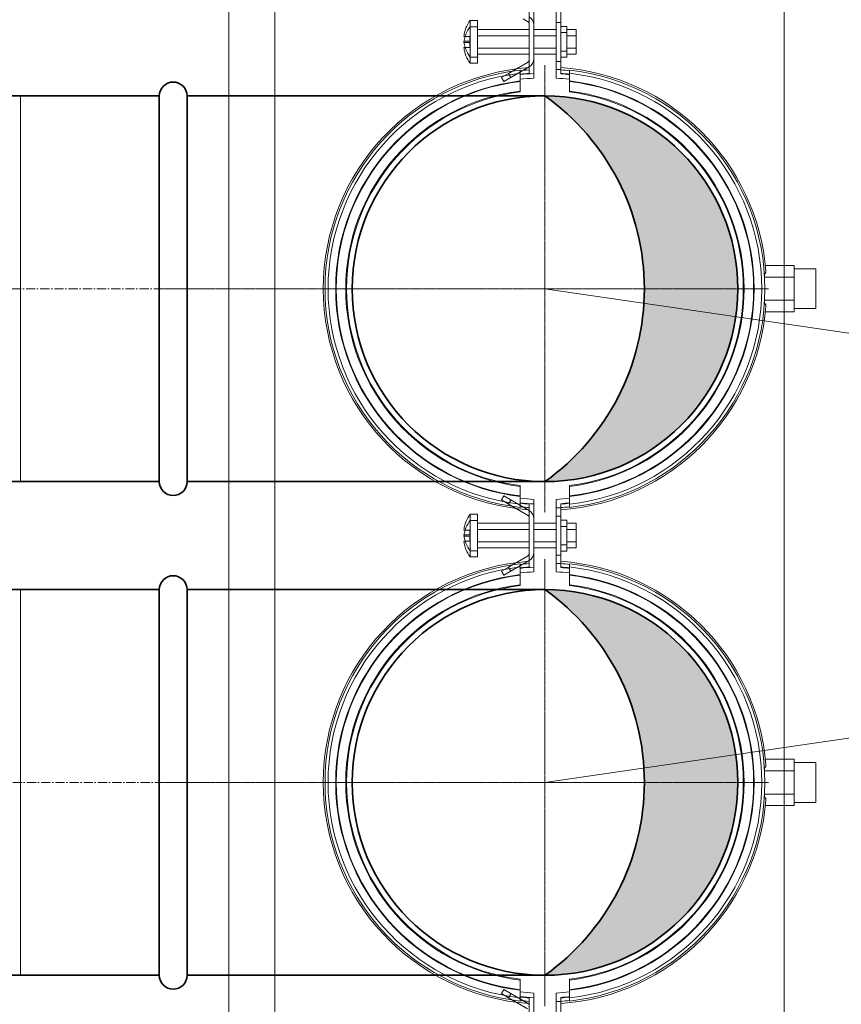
# Model space of a CAD drawing. Header units: millimetres. Extents: x 15940 to 92175, y -24684 to 227664.
# Tile 33 of 132: x 54786 to 55052, y -1973 to -1653. Entities that reach past the tile are written whole.
import ezdxf

# ---------------------------------------------------------------- set-up
doc = ezdxf.new("R2010")
doc.units = ezdxf.units.MM
doc.header["$LTSCALE"] = 0.05
for name, pattern in [('ACAD_ISO02W100', [15, 12, -3]), ('ACAD_ISO10W100', [18, 12, -3, 0, -3]), ('phl_thick', [0])]:
    doc.linetypes.add(name, pattern=pattern)
doc.layers.get('0').update_dxf_attribs({"lineweight": 5})
for name, color, linetype, lineweight in [('VZT_05 ETA (ODVOD) - OBRYS', 6, 'Continuous', 35), ('VZT_06 ETA (ODVOD) - OSA', 6, 'ACAD_ISO10W100', 5), ('VZT_44 INSTALAČNÍ SYSTÉMY', 7, 'Continuous', 5), ('VZT_60_KOTY - DIMENZE', 7, 'Continuous', 5)]:
    doc.layers.add(name, color=color, linetype=linetype, lineweight=lineweight)
doc.layers.add('VZT_07 ETA (ODVOD) - NETISK', color=8, linetype='ACAD_ISO02W100', lineweight=5, plot=False)
doc.styles.add('ISOCP 4.0', font='isocp.shx', dxfattribs={"width": 0.6, "height": 4})
doc.linetypes.add('IZOLACE', pattern='A,0.00254,-2.54,[134,ltypeshp.shx,S=2.54,R=0,X=-2.54,Y=0],-5.08,[134,ltypeshp.shx,S=2.54,R=180,X=2.54,Y=0],-2.54', length=10.16254)

msp = doc.modelspace()

# ---------------------------------------------------------------- hatches: boundary and pattern name
at = {"layer": 'VZT_05 ETA (ODVOD) - OBRYS'}
h = msp.add_hatch(color=256, dxfattribs=at)
h.dxf.hatch_style = 1
h.paths.add_polyline_path([(54955.95, -1678.17, -0.242708), (54988.18, -1740.67), (55018.45, -1740.67, 0.414214)])
h.paths.add_polyline_path([(55018.45, -1740.67), (54988.18, -1740.67, -0.242708), (54955.95, -1803.17, 0.414214)])
h = msp.add_hatch(color=256, dxfattribs=at)
h.dxf.hatch_style = 1
h.paths.add_polyline_path([(54955.95, -1963.17, 0.242708), (54988.18, -1900.67), (55018.45, -1900.67, -0.414214)])
h.paths.add_polyline_path([(55018.45, -1900.67), (54988.18, -1900.67, 0.242708), (54955.95, -1838.17, -0.414214)])

# ---------------------------------------------------------------- linework, layer by layer
for p, q in [((54853.45, -1480.67), (54853.45, -2160.67)), ((55033.45, -2160.67), (55033.45, -1480.67))]:
    msp.add_line(p, q)
at = {"linetype": 'IZOLACE', "ltscale": 1.5}
msp.add_line((54868.45, -1480.67), (54868.45, -2160.67), dxfattribs=at)
at = {"layer": 'VZT_05 ETA (ODVOD) - OBRYS'}
for points in [[(54830.95, -1678.17), (54106.95, -1678.17)], [(54830.95, -1678.17), (54830.95, -1803.17)], [(54839.95, -1678.17), (54839.95, -1803.17)], [(54839.95, -1678.17), (54955.95, -1678.17)], [(54830.95, -1803.17), (54106.95, -1803.17)], [(54839.95, -1803.17), (54955.95, -1803.17)], [(54830.95, -1838.17), (54107.25, -1838.17)], [(54830.95, -1963.17), (54830.95, -1838.17)], [(54839.95, -1963.17), (54839.95, -1838.17)], [(54839.95, -1838.17), (54955.95, -1838.17)], [(54830.95, -1963.17), (54107.25, -1963.17)], [(54839.95, -1963.17), (54955.95, -1963.17)]]:
    msp.add_lwpolyline(points, dxfattribs=at)
for centre in [(54955.95, -1740.67), (54955.95, -1900.67)]:
    msp.add_circle(centre, 62.5, dxfattribs=at)
for centre, radius, start, end in [((54835.45, -1678.17), 4.5, 0, 180), ((54911.48, -1740.67), 76.7, 305.4307, 54.5693), ((54835.45, -1803.17), 4.5, 180, 0), ((54835.45, -1838.17), 4.5, 0, 180), ((54911.48, -1900.67), 76.7, 305.4307, 54.5693), ((54835.45, -1963.17), 4.5, 180, 0)]:
    msp.add_arc(centre, radius, start, end, dxfattribs=at)
at = {"layer": 'VZT_06 ETA (ODVOD) - OSA', "ltscale": 0.3}
for points in [[(54955.95, -1668.17), (54955.95, -1740.67)], [(54955.95, -1740.67), (54830.95, -1740.67)], [(55028.45, -1740.67), (54955.95, -1740.67)], [(54955.95, -1740.67), (54955.95, -1813.17)], [(54955.95, -1900.67), (54955.95, -1828.17)], [(54955.95, -1900.67), (54830.95, -1900.67)], [(55028.45, -1900.67), (54955.95, -1900.67)], [(54955.95, -1973.17), (54955.95, -1900.67)]]:
    msp.add_lwpolyline(points, dxfattribs=at)
at = {"layer": 'VZT_06 ETA (ODVOD) - OSA', "ltscale": 5}
for points in [[(54106.95, -1740.67), (54830.95, -1740.67)], [(54107.25, -1900.67), (54830.95, -1900.67)]]:
    msp.add_lwpolyline(points, dxfattribs=at)
at = {"layer": 'VZT_07 ETA (ODVOD) - NETISK', "ltscale": 0.4}
for points in [[(54830.95, -1678.17), (54785.95, -1678.17), (54785.95, -1803.17), (54830.95, -1803.17)], [(54830.95, -1963.17), (54785.95, -1963.17), (54785.95, -1838.17), (54830.95, -1838.17)]]:
    msp.add_lwpolyline(points, dxfattribs=at)
at = {"layer": 'VZT_44 INSTALAČNÍ SYSTÉMY', "color": 7, "linetype": 'phl_thick'}
for p, q in [((54952.33, -1648.92), (54952.33, -1666.16)), ((54959.56, -1648.92), (54959.56, -1669.67)), ((54950.83, -1650.33), (54950.83, -1666.45)), ((54959.56, -1651.67), (54959.56, -1654.35)), ((54961.06, -1650.33), (54961.06, -1669.67)), ((54961.06, -1651.67), (54961.06, -1654.35)), ((54931.66, -1653.77), (54931.66, -1665.57)), ((54931.66, -1653.77), (54934.06, -1653.77)), ((54931.66, -1655.77), (54931.66, -1667.57)), ((54931.66, -1655.77), (54934.06, -1655.77)), ((54934.06, -1653.77), (54934.06, -1665.57)), ((54934.06, -1655.77), (54934.06, -1667.57)), ((54948.9, -1653.18), (54950.33, -1654.01)), ((54950.83, -1654.88), (54950.83, -1671)), ((54952.33, -1655.16), (54952.33, -1670.91)), ((54959.56, -1654.35), (54959.56, -1672.41)), ((54959.56, -1654.35), (54961.06, -1654.35)), ((54961.06, -1654.35), (54961.06, -1671)), ((54961.06, -1655.67), (54963.06, -1655.67)), ((54963.06, -1655.67), (54963.06, -1663.67)), ((54929.7, -1658.87), (54929.74, -1658.48)), ((54929.7, -1658.87), (54929.74, -1658.48)), ((54929.7, -1658.87), (54931.56, -1658.87)), ((54929.74, -1658.48), (54929.8, -1658.08)), ((54929.74, -1658.48), (54929.8, -1658.08)), ((54929.8, -1658.08), (54929.88, -1657.69)), ((54929.8, -1658.08), (54929.88, -1657.69)), ((54929.88, -1657.69), (54929.98, -1657.3)), ((54929.88, -1657.69), (54929.98, -1657.3)), ((54929.98, -1657.3), (54930.09, -1656.91)), ((54929.98, -1657.3), (54930.09, -1656.91)), ((54929.98, -1659.3), (54930.09, -1658.91)), ((54929.98, -1659.3), (54930.09, -1658.91)), ((54930.09, -1656.91), (54930.21, -1656.53)), ((54930.09, -1656.91), (54930.21, -1656.53)), ((54930.09, -1658.91), (54930.21, -1658.53)), ((54930.09, -1658.91), (54930.21, -1658.53)), ((54930.21, -1656.53), (54930.35, -1656.17)), ((54930.21, -1656.53), (54930.35, -1656.17)), ((54930.21, -1658.53), (54930.35, -1658.17)), ((54930.21, -1658.53), (54930.35, -1658.17)), ((54930.31, -1656.17), (54930.35, -1656.17)), ((54930.31, -1658.17), (54930.35, -1658.17)), ((54931.56, -1658.87), (54931.56, -1660.47)), ((54934.06, -1656.67), (54950.83, -1656.67)), ((54934.06, -1658.67), (54950.83, -1658.67)), ((54952.33, -1656.67), (54959.56, -1656.67)), ((54952.33, -1658.67), (54959.56, -1658.67)), ((54961.06, -1657.67), (54963.06, -1657.67)), ((54963.06, -1656.67), (54966.06, -1656.67)), ((54963.06, -1657.67), (54963.06, -1665.67)), ((54963.06, -1658.67), (54966.06, -1658.67)), ((54966.06, -1656.67), (54966.06, -1662.67)), ((54966.06, -1658.67), (54966.06, -1664.67)), ((54929.7, -1660.47), (54929.74, -1660.86)), ((54929.7, -1660.47), (54929.74, -1660.86)), ((54929.7, -1660.47), (54931.56, -1660.47)), ((54929.7, -1660.87), (54929.74, -1660.48)), ((54929.7, -1660.87), (54929.74, -1660.48)), ((54929.7, -1660.87), (54931.56, -1660.87)), ((54929.7, -1662.47), (54929.74, -1662.86)), ((54929.7, -1662.47), (54929.74, -1662.86)), ((54929.7, -1662.47), (54931.56, -1662.47)), ((54929.74, -1660.48), (54929.8, -1660.08)), ((54929.74, -1660.48), (54929.8, -1660.08)), ((54929.74, -1660.86), (54929.8, -1661.25)), ((54929.74, -1660.86), (54929.8, -1661.25)), ((54929.8, -1660.08), (54929.88, -1659.69)), ((54929.8, -1660.08), (54929.88, -1659.69)), ((54929.8, -1661.25), (54929.88, -1661.64)), ((54929.8, -1661.25), (54929.88, -1661.64)), ((54929.88, -1659.69), (54929.98, -1659.3)), ((54929.88, -1659.69), (54929.98, -1659.3)), ((54929.88, -1661.64), (54929.98, -1662.03)), ((54929.88, -1661.64), (54929.98, -1662.03)), ((54929.98, -1662.03), (54930.09, -1662.42)), ((54929.98, -1662.03), (54930.09, -1662.42)), ((54930.09, -1662.42), (54930.21, -1662.8)), ((54930.09, -1662.42), (54930.21, -1662.8)), ((54931.56, -1660.87), (54931.56, -1662.47)), ((54929.74, -1662.86), (54929.8, -1663.25)), ((54929.74, -1662.86), (54929.8, -1663.25)), ((54929.8, -1663.25), (54929.88, -1663.64)), ((54929.8, -1663.25), (54929.88, -1663.64)), ((54929.88, -1663.64), (54929.98, -1664.03)), ((54929.88, -1663.64), (54929.98, -1664.03)), ((54929.98, -1664.03), (54930.09, -1664.42)), ((54929.98, -1664.03), (54930.09, -1664.42)), ((54930.09, -1664.42), (54930.21, -1664.8)), ((54930.09, -1664.42), (54930.21, -1664.8)), ((54930.21, -1662.8), (54930.35, -1663.17)), ((54930.21, -1662.8), (54930.35, -1663.17)), ((54930.21, -1664.8), (54930.35, -1665.17)), ((54930.21, -1664.8), (54930.35, -1665.17)), ((54930.31, -1663.17), (54930.35, -1663.17)), ((54930.31, -1665.17), (54930.35, -1665.17)), ((54931.66, -1665.57), (54934.06, -1665.57)), ((54934.06, -1662.67), (54950.83, -1662.67)), ((54934.06, -1664.67), (54950.83, -1664.67)), ((54952.33, -1662.67), (54959.56, -1662.67)), ((54952.33, -1664.67), (54959.56, -1664.67)), ((54961.06, -1663.67), (54963.06, -1663.67)), ((54961.06, -1665.67), (54963.06, -1665.67)), ((54963.06, -1662.67), (54966.06, -1662.67)), ((54963.06, -1664.67), (54966.06, -1664.67)), ((54931.66, -1667.57), (54934.06, -1667.57)), ((54942.58, -1673.53), (54950.83, -1668.76)), ((54944.15, -1670.89), (54950.33, -1667.32)), ((54959.56, -1666.99), (54961.06, -1666.99)), ((54941.83, -1672.23), (54944.15, -1670.89)), ((54944.15, -1670.89), (54944.9, -1672.19)), ((54947.95, -1669.83), (54947.95, -1669.84)), ((54947.95, -1669.83), (54947.95, -1669.83)), ((54947.95, -1669.83), (54947.95, -1669.83)), ((54947.95, -1669.84), (54947.95, -1669.85)), ((54947.95, -1669.84), (54947.95, -1669.84)), ((54947.95, -1669.85), (54947.95, -1669.87)), ((54947.95, -1669.87), (54947.95, -1669.88)), ((54947.95, -1669.88), (54947.95, -1669.9)), ((54947.95, -1669.9), (54947.95, -1669.92)), ((54947.95, -1669.92), (54947.95, -1669.94)), ((54947.95, -1669.94), (54947.95, -1669.96)), ((54947.95, -1669.96), (54947.95, -1669.99)), ((54947.95, -1669.99), (54947.95, -1670.01)), ((54947.95, -1670.01), (54947.95, -1670.04)), ((54947.95, -1670.04), (54947.95, -1670.07)), ((54947.95, -1670.07), (54947.95, -1670.11)), ((54947.95, -1670.11), (54947.95, -1670.14)), ((54947.95, -1670.14), (54947.95, -1670.17)), ((54947.95, -1670.17), (54947.95, -1670.21)), ((54947.95, -1670.21), (54947.95, -1670.25)), ((54947.95, -1670.25), (54947.95, -1670.29)), ((54947.95, -1670.29), (54947.95, -1670.33)), ((54947.95, -1670.33), (54947.95, -1670.37)), ((54947.95, -1670.37), (54947.95, -1670.42)), ((54947.95, -1670.42), (54947.95, -1670.46)), ((54947.95, -1670.46), (54947.95, -1670.5)), ((54947.95, -1670.5), (54947.95, -1670.55)), ((54947.95, -1670.55), (54947.95, -1670.59)), ((54947.95, -1670.59), (54947.95, -1670.64)), ((54947.95, -1670.64), (54947.95, -1670.69)), ((54947.95, -1670.69), (54947.95, -1670.74)), ((54947.95, -1670.74), (54947.95, -1670.79)), ((54947.95, -1670.79), (54947.95, -1670.83)), ((54947.95, -1670.83), (54947.95, -1673.32)), ((54952.33, -1670.91), (54952.33, -1672.41)), ((54959.56, -1669.67), (54961.06, -1669.67)), ((54963.95, -1669.83), (54963.95, -1669.83)), ((54963.95, -1669.83), (54963.95, -1669.83)), ((54963.95, -1669.83), (54963.95, -1669.84)), ((54963.95, -1669.84), (54963.95, -1669.84)), ((54963.95, -1669.84), (54963.95, -1669.85)), ((54963.95, -1669.85), (54963.95, -1669.87)), ((54963.95, -1669.87), (54963.95, -1669.88)), ((54963.95, -1669.88), (54963.95, -1669.9)), ((54963.95, -1669.9), (54963.95, -1669.92)), ((54963.95, -1669.92), (54963.95, -1669.94)), ((54963.95, -1669.94), (54963.95, -1669.96)), ((54963.95, -1669.96), (54963.95, -1669.99)), ((54963.95, -1669.99), (54963.95, -1670.01)), ((54963.95, -1670.01), (54963.95, -1670.04)), ((54963.95, -1670.04), (54963.95, -1670.07)), ((54963.95, -1670.07), (54963.95, -1670.11)), ((54963.95, -1670.11), (54963.95, -1670.14)), ((54963.95, -1670.14), (54963.95, -1670.17)), ((54963.95, -1670.17), (54963.95, -1670.21)), ((54963.95, -1670.21), (54963.95, -1670.25)), ((54963.95, -1670.25), (54963.95, -1670.29)), ((54963.95, -1670.29), (54963.95, -1670.33)), ((54963.95, -1670.33), (54963.95, -1670.37)), ((54963.95, -1670.37), (54963.95, -1670.42)), ((54963.95, -1670.42), (54963.95, -1670.46)), ((54963.95, -1670.46), (54963.95, -1670.5)), ((54963.95, -1670.5), (54963.95, -1670.55)), ((54963.95, -1670.55), (54963.95, -1670.59)), ((54963.95, -1670.59), (54963.95, -1670.64)), ((54963.95, -1670.64), (54963.95, -1670.69)), ((54963.95, -1670.69), (54963.95, -1670.74)), ((54963.95, -1670.74), (54963.95, -1670.79)), ((54963.95, -1670.79), (54963.95, -1670.83)), ((54963.95, -1670.83), (54963.95, -1673.32)), ((54941.83, -1672.23), (54942.58, -1673.53)), ((54947.95, -1673.32), (54947.95, -1673.33)), ((54947.95, -1673.33), (54947.95, -1673.35)), ((54947.95, -1673.35), (54947.95, -1673.36)), ((54947.95, -1673.36), (54947.95, -1673.37)), ((54947.95, -1673.37), (54947.95, -1673.38)), ((54947.95, -1673.38), (54947.95, -1673.39)), ((54947.95, -1673.39), (54947.95, -1673.4)), ((54947.95, -1673.4), (54947.95, -1673.41)), ((54947.95, -1673.41), (54947.95, -1673.42)), ((54947.95, -1673.42), (54947.95, -1673.43)), ((54947.95, -1673.43), (54947.95, -1673.44)), ((54947.95, -1673.44), (54947.95, -1673.45)), ((54947.95, -1673.45), (54947.95, -1673.46)), ((54947.95, -1673.46), (54947.95, -1673.47)), ((54947.95, -1673.46), (54947.95, -1673.46)), ((54947.95, -1673.47), (54947.95, -1673.48)), ((54947.95, -1673.48), (54947.95, -1673.49)), ((54947.95, -1673.49), (54947.95, -1673.5)), ((54947.95, -1673.49), (54947.95, -1673.49)), ((54947.95, -1673.5), (54947.95, -1673.95)), ((54947.95, -1673.95), (54947.95, -1674.4)), ((54947.95, -1674.4), (54947.95, -1674.84)), ((54947.95, -1674.84), (54947.95, -1675.29)), ((54963.95, -1673.32), (54963.95, -1673.33)), ((54963.95, -1673.33), (54963.95, -1673.35)), ((54963.95, -1673.35), (54963.95, -1673.36)), ((54963.95, -1673.36), (54963.95, -1673.37)), ((54963.95, -1673.37), (54963.95, -1673.38)), ((54963.95, -1673.38), (54963.95, -1673.39)), ((54963.95, -1673.39), (54963.95, -1673.4)), ((54963.95, -1673.4), (54963.95, -1673.41)), ((54963.95, -1673.41), (54963.95, -1673.42)), ((54963.95, -1673.42), (54963.95, -1673.43)), ((54963.95, -1673.43), (54963.95, -1673.44)), ((54963.95, -1673.44), (54963.95, -1673.45)), ((54963.95, -1673.45), (54963.95, -1673.46)), ((54963.95, -1673.46), (54963.95, -1673.46)), ((54963.95, -1673.46), (54963.95, -1673.47)), ((54963.95, -1673.47), (54963.95, -1673.48)), ((54963.95, -1673.48), (54963.95, -1673.49)), ((54963.95, -1673.49), (54963.95, -1673.49)), ((54963.95, -1673.49), (54963.95, -1673.5)), ((54963.95, -1673.5), (54963.95, -1676.87)), ((54947.95, -1675.29), (54947.95, -1675.73)), ((54947.95, -1675.73), (54947.95, -1676.16)), ((54947.95, -1676.16), (54947.95, -1676.6)), ((54947.95, -1676.6), (54947.95, -1676.64)), ((54947.95, -1676.64), (54947.95, -1676.68)), ((54947.95, -1676.68), (54947.95, -1676.72)), ((54947.95, -1676.72), (54947.95, -1676.75)), ((54947.95, -1676.75), (54947.95, -1676.78)), ((54947.95, -1676.78), (54947.95, -1676.81)), ((54947.95, -1676.81), (54947.95, -1676.83)), ((54947.95, -1676.83), (54947.95, -1676.85)), ((54947.95, -1676.85), (54947.95, -1676.86)), ((54947.95, -1676.86), (54947.95, -1676.87)), ((54947.95, -1676.86), (54947.95, -1676.86)), ((55027.15, -1735.9), (55027.23, -1735.83)), ((55027.23, -1735.83), (55027.3, -1735.75)), ((55027.3, -1735.75), (55027.37, -1735.68)), ((55027.37, -1735.68), (55027.42, -1735.6)), ((55027.4, -1733.16), (55036.75, -1733.16)), ((55027.42, -1735.6), (55027.46, -1735.53)), ((55027.46, -1735.53), (55027.5, -1735.45)), ((55027.5, -1735.45), (55027.54, -1735.37)), ((55027.54, -1735.37), (55027.56, -1735.28)), ((55027.56, -1735.28), (55027.57, -1735.2)), ((55027.57, -1735.2), (55027.58, -1735.12)), ((55027.58, -1735.04), (55027.58, -1735.12)), ((55036.75, -1733.16), (55036.75, -1748.17)), ((55036.75, -1734.22), (55043.75, -1734.22)), ((55043.75, -1734.22), (55043.75, -1747.12)), ((55027.11, -1736.39), (55027.12, -1736.38)), ((55027.11, -1736.4), (55027.11, -1736.39)), ((55027.12, -1736.38), (55027.13, -1736.37)), ((55027.13, -1736.36), (55027.14, -1736.35)), ((55027.13, -1736.37), (55027.13, -1736.36)), ((55027.14, -1736.35), (55027.15, -1736.34)), ((55027.15, -1735.9), (55027.15, -1737.09)), ((55027.15, -1736.91), (55036.75, -1736.91)), ((55027.11, -1744.94), (55027.11, -1744.95)), ((55027.11, -1744.95), (55027.12, -1744.96)), ((55027.12, -1744.96), (55027.13, -1744.96)), ((55027.13, -1744.96), (55027.13, -1744.97)), ((55027.13, -1744.97), (55027.14, -1744.98)), ((55027.14, -1744.98), (55027.15, -1744.99)), ((55027.15, -1744.24), (55027.15, -1744.42)), ((55027.15, -1744.42), (55027.15, -1745.43)), ((55027.15, -1744.42), (55036.75, -1744.42)), ((55027.15, -1745.43), (55027.23, -1745.5)), ((55027.23, -1745.5), (55027.3, -1745.58)), ((55027.3, -1745.58), (55027.37, -1745.65)), ((55027.37, -1745.65), (55027.42, -1745.73)), ((55027.4, -1748.17), (55036.75, -1748.17)), ((55027.42, -1745.73), (55027.46, -1745.8)), ((55027.46, -1745.8), (55027.5, -1745.88)), ((55027.5, -1745.88), (55027.54, -1745.96)), ((55027.54, -1745.96), (55027.56, -1746.05)), ((55027.56, -1746.05), (55027.57, -1746.13)), ((55027.57, -1746.13), (55027.58, -1746.21)), ((55027.58, -1746.29), (55027.58, -1746.21)), ((55036.75, -1747.12), (55043.75, -1747.12)), ((54947.95, -1804.47), (54947.95, -1807.83)), ((54963.95, -1804.47), (54963.95, -1804.47)), ((54963.95, -1804.47), (54963.95, -1804.48)), ((54963.95, -1804.48), (54963.95, -1804.49)), ((54963.95, -1804.49), (54963.95, -1804.5)), ((54963.95, -1804.5), (54963.95, -1804.52)), ((54963.95, -1804.52), (54963.95, -1804.55)), ((54963.95, -1804.55), (54963.95, -1804.58)), ((54963.95, -1804.58), (54963.95, -1804.61)), ((54963.95, -1804.61), (54963.95, -1804.65)), ((54963.95, -1804.65), (54963.95, -1804.69)), ((54963.95, -1804.69), (54963.95, -1804.74)), ((54963.95, -1804.74), (54963.95, -1805.17)), ((54963.95, -1805.17), (54963.95, -1805.61)), ((54963.95, -1805.61), (54963.95, -1806.05)), ((54963.95, -1806.05), (54963.95, -1806.49)), ((54941.83, -1809.1), (54942.58, -1807.81)), ((54941.83, -1809.1), (54944.15, -1810.44)), ((54942.58, -1807.81), (54950.83, -1812.57)), ((54944.15, -1810.44), (54944.9, -1809.14)), ((54947.95, -1807.83), (54947.95, -1807.84)), ((54947.95, -1807.84), (54947.95, -1807.85)), ((54947.95, -1807.85), (54947.95, -1807.86)), ((54947.95, -1807.85), (54947.95, -1807.85)), ((54947.95, -1807.86), (54947.95, -1807.87)), ((54947.95, -1807.87), (54947.95, -1807.88)), ((54947.95, -1807.88), (54947.95, -1807.89)), ((54947.95, -1807.88), (54947.95, -1807.88)), ((54947.95, -1807.89), (54947.95, -1807.9)), ((54947.95, -1807.9), (54947.95, -1807.91)), ((54947.95, -1807.91), (54947.95, -1807.92)), ((54947.95, -1807.92), (54947.95, -1807.93)), ((54947.95, -1807.93), (54947.95, -1807.94)), ((54947.95, -1807.94), (54947.95, -1807.95)), ((54947.95, -1807.95), (54947.95, -1807.96)), ((54947.95, -1807.96), (54947.95, -1807.97)), ((54947.95, -1807.97), (54947.95, -1807.99)), ((54947.95, -1807.99), (54947.95, -1808)), ((54947.95, -1808), (54947.95, -1808.01)), ((54947.95, -1808.01), (54947.95, -1810.5)), ((54952.33, -1808.92), (54952.33, -1826.16)), ((54959.56, -1808.92), (54959.56, -1829.67)), ((54963.95, -1806.49), (54963.95, -1806.93)), ((54963.95, -1806.93), (54963.95, -1807.38)), ((54963.95, -1807.38), (54963.95, -1807.83)), ((54963.95, -1807.83), (54963.95, -1807.84)), ((54963.95, -1807.84), (54963.95, -1807.85)), ((54963.95, -1807.85), (54963.95, -1807.85)), ((54963.95, -1807.85), (54963.95, -1807.86)), ((54963.95, -1807.86), (54963.95, -1807.87)), ((54963.95, -1807.87), (54963.95, -1807.88)), ((54963.95, -1807.88), (54963.95, -1807.88)), ((54963.95, -1807.88), (54963.95, -1807.89)), ((54963.95, -1807.89), (54963.95, -1807.9)), ((54963.95, -1807.9), (54963.95, -1807.91)), ((54963.95, -1807.91), (54963.95, -1807.92)), ((54963.95, -1807.92), (54963.95, -1807.93)), ((54963.95, -1807.93), (54963.95, -1807.94)), ((54963.95, -1807.94), (54963.95, -1807.95)), ((54963.95, -1807.95), (54963.95, -1807.96)), ((54963.95, -1807.96), (54963.95, -1807.97)), ((54963.95, -1807.97), (54963.95, -1807.99)), ((54963.95, -1807.99), (54963.95, -1808)), ((54963.95, -1808), (54963.95, -1808.01)), ((54963.95, -1808.01), (54963.95, -1810.5)), ((54944.15, -1810.44), (54950.33, -1814.01)), ((54947.95, -1810.5), (54947.95, -1810.54)), ((54947.95, -1810.54), (54947.95, -1810.59)), ((54947.95, -1810.59), (54947.95, -1810.64)), ((54947.95, -1810.64), (54947.95, -1810.69)), ((54947.95, -1810.69), (54947.95, -1810.74)), ((54947.95, -1810.74), (54947.95, -1810.78)), ((54947.95, -1810.78), (54947.95, -1810.83)), ((54947.95, -1810.83), (54947.95, -1810.87)), ((54947.95, -1810.87), (54947.95, -1810.91)), ((54947.95, -1810.91), (54947.95, -1810.96)), ((54947.95, -1810.96), (54947.95, -1811)), ((54947.95, -1811), (54947.95, -1811.04)), ((54947.95, -1811.04), (54947.95, -1811.08)), ((54947.95, -1811.08), (54947.95, -1811.12)), ((54947.95, -1811.12), (54947.95, -1811.16)), ((54947.95, -1811.16), (54947.95, -1811.19)), ((54947.95, -1811.19), (54947.95, -1811.23)), ((54947.95, -1811.23), (54947.95, -1811.26)), ((54947.95, -1811.26), (54947.95, -1811.29)), ((54947.95, -1811.29), (54947.95, -1811.32)), ((54947.95, -1811.32), (54947.95, -1811.35)), ((54947.95, -1811.35), (54947.95, -1811.37)), ((54947.95, -1811.37), (54947.95, -1811.39)), ((54947.95, -1811.39), (54947.95, -1811.41)), ((54947.95, -1811.41), (54947.95, -1811.43)), ((54947.95, -1811.43), (54947.95, -1811.45)), ((54947.95, -1811.45), (54947.95, -1811.46)), ((54947.95, -1811.46), (54947.95, -1811.48)), ((54947.95, -1811.48), (54947.95, -1811.49)), ((54947.95, -1811.49), (54947.95, -1811.5)), ((54947.95, -1811.5), (54947.95, -1811.51)), ((54947.95, -1811.5), (54947.95, -1811.5)), ((54947.95, -1811.5), (54947.95, -1811.5)), ((54950.83, -1810.33), (54950.83, -1826.45)), ((54959.56, -1832.41), (54959.56, -1811.67)), ((54959.56, -1811.67), (54961.06, -1811.67)), ((54961.06, -1810.33), (54961.06, -1829.67)), ((54961.06, -1831), (54961.06, -1811.67)), ((54963.95, -1810.5), (54963.95, -1810.54)), ((54963.95, -1810.54), (54963.95, -1810.59)), ((54963.95, -1810.59), (54963.95, -1810.64)), ((54963.95, -1810.64), (54963.95, -1810.69)), ((54963.95, -1810.69), (54963.95, -1810.74)), ((54963.95, -1810.74), (54963.95, -1810.78)), ((54963.95, -1810.78), (54963.95, -1810.83)), ((54963.95, -1810.83), (54963.95, -1810.87)), ((54963.95, -1810.87), (54963.95, -1810.91)), ((54963.95, -1810.91), (54963.95, -1810.96)), ((54963.95, -1810.96), (54963.95, -1811)), ((54963.95, -1811), (54963.95, -1811.04)), ((54963.95, -1811.04), (54963.95, -1811.08)), ((54963.95, -1811.08), (54963.95, -1811.12)), ((54963.95, -1811.12), (54963.95, -1811.16)), ((54963.95, -1811.16), (54963.95, -1811.19)), ((54963.95, -1811.19), (54963.95, -1811.23)), ((54963.95, -1811.23), (54963.95, -1811.26)), ((54963.95, -1811.26), (54963.95, -1811.29)), ((54963.95, -1811.29), (54963.95, -1811.32)), ((54963.95, -1811.32), (54963.95, -1811.35)), ((54963.95, -1811.35), (54963.95, -1811.37)), ((54963.95, -1811.37), (54963.95, -1811.39)), ((54963.95, -1811.39), (54963.95, -1811.41)), ((54963.95, -1811.41), (54963.95, -1811.43)), ((54963.95, -1811.43), (54963.95, -1811.45)), ((54963.95, -1811.45), (54963.95, -1811.46)), ((54963.95, -1811.46), (54963.95, -1811.48)), ((54963.95, -1811.48), (54963.95, -1811.49)), ((54963.95, -1811.49), (54963.95, -1811.5)), ((54963.95, -1811.5), (54963.95, -1811.5)), ((54963.95, -1811.5), (54963.95, -1811.5)), ((54963.95, -1811.5), (54963.95, -1811.51)), ((54931.66, -1825.57), (54931.66, -1813.77)), ((54931.66, -1813.77), (54934.06, -1813.77)), ((54934.06, -1825.57), (54934.06, -1813.77)), ((54950.83, -1831), (54950.83, -1814.88)), ((54952.33, -1832.41), (54952.33, -1815.17)), ((54959.56, -1814.35), (54961.06, -1814.35)), ((54929.7, -1818.87), (54929.74, -1818.48)), ((54929.7, -1818.87), (54929.74, -1818.48)), ((54929.74, -1818.48), (54929.8, -1818.08)), ((54929.74, -1818.48), (54929.8, -1818.08)), ((54929.8, -1818.08), (54929.88, -1817.69)), ((54929.8, -1818.08), (54929.88, -1817.69)), ((54929.88, -1817.69), (54929.98, -1817.3)), ((54929.88, -1817.69), (54929.98, -1817.3)), ((54929.98, -1817.3), (54930.09, -1816.91)), ((54929.98, -1817.3), (54930.09, -1816.91)), ((54930.09, -1816.91), (54930.21, -1816.53)), ((54930.09, -1816.91), (54930.21, -1816.53)), ((54930.09, -1818.91), (54930.21, -1818.53)), ((54930.09, -1818.91), (54930.21, -1818.53)), ((54930.21, -1816.53), (54930.35, -1816.17)), ((54930.21, -1816.53), (54930.35, -1816.17)), ((54930.21, -1818.53), (54930.35, -1818.17)), ((54930.21, -1818.53), (54930.35, -1818.17)), ((54930.31, -1816.17), (54930.35, -1816.17)), ((54930.31, -1818.17), (54930.35, -1818.17)), ((54931.66, -1815.77), (54931.66, -1827.57)), ((54931.66, -1815.77), (54934.06, -1815.77)), ((54934.06, -1815.77), (54934.06, -1827.57)), ((54934.06, -1816.67), (54950.83, -1816.67)), ((54934.06, -1818.67), (54950.83, -1818.67)), ((54952.33, -1816.67), (54959.56, -1816.67)), ((54952.33, -1818.67), (54959.56, -1818.67)), ((54961.06, -1815.67), (54963.06, -1815.67)), ((54961.06, -1817.67), (54963.06, -1817.67)), ((54963.06, -1823.67), (54963.06, -1815.67)), ((54963.06, -1816.67), (54966.06, -1816.67)), ((54963.06, -1817.67), (54963.06, -1825.67)), ((54963.06, -1818.67), (54966.06, -1818.67)), ((54966.06, -1822.67), (54966.06, -1816.67)), ((54966.06, -1818.67), (54966.06, -1824.67)), ((54929.7, -1818.87), (54931.56, -1818.87)), ((54929.7, -1820.47), (54929.74, -1820.86)), ((54929.7, -1820.47), (54929.74, -1820.86)), ((54929.7, -1820.47), (54931.56, -1820.47)), ((54929.7, -1820.87), (54929.74, -1820.48)), ((54929.7, -1820.87), (54929.74, -1820.48)), ((54929.7, -1820.87), (54931.56, -1820.87)), ((54929.74, -1820.48), (54929.8, -1820.08)), ((54929.74, -1820.48), (54929.8, -1820.08)), ((54929.74, -1820.86), (54929.8, -1821.25)), ((54929.74, -1820.86), (54929.8, -1821.25)), ((54929.8, -1820.08), (54929.88, -1819.69)), ((54929.8, -1820.08), (54929.88, -1819.69)), ((54929.8, -1821.25), (54929.88, -1821.64)), ((54929.8, -1821.25), (54929.88, -1821.64)), ((54929.88, -1819.69), (54929.98, -1819.3)), ((54929.88, -1819.69), (54929.98, -1819.3)), ((54929.88, -1821.64), (54929.98, -1822.03)), ((54929.88, -1821.64), (54929.98, -1822.03)), ((54929.98, -1819.3), (54930.09, -1818.91)), ((54929.98, -1819.3), (54930.09, -1818.91)), ((54931.56, -1820.47), (54931.56, -1818.87)), ((54931.56, -1820.87), (54931.56, -1822.47)), ((54929.7, -1822.47), (54929.74, -1822.86)), ((54929.7, -1822.47), (54929.74, -1822.86)), ((54929.7, -1822.47), (54931.56, -1822.47)), ((54929.74, -1822.86), (54929.8, -1823.25)), ((54929.74, -1822.86), (54929.8, -1823.25)), ((54929.8, -1823.25), (54929.88, -1823.64)), ((54929.8, -1823.25), (54929.88, -1823.64)), ((54929.88, -1823.64), (54929.98, -1824.03)), ((54929.88, -1823.64), (54929.98, -1824.03)), ((54929.98, -1822.03), (54930.09, -1822.42)), ((54929.98, -1822.03), (54930.09, -1822.42)), ((54929.98, -1824.03), (54930.09, -1824.42)), ((54929.98, -1824.03), (54930.09, -1824.42)), ((54930.09, -1822.42), (54930.21, -1822.8)), ((54930.09, -1822.42), (54930.21, -1822.8)), ((54930.09, -1824.42), (54930.21, -1824.8)), ((54930.09, -1824.42), (54930.21, -1824.8)), ((54930.21, -1822.8), (54930.35, -1823.17)), ((54930.21, -1822.8), (54930.35, -1823.17)), ((54930.21, -1824.8), (54930.35, -1825.17)), ((54930.21, -1824.8), (54930.35, -1825.17)), ((54930.31, -1823.17), (54930.35, -1823.17)), ((54930.31, -1825.17), (54930.35, -1825.17)), ((54934.06, -1822.67), (54950.83, -1822.67)), ((54934.06, -1824.67), (54950.83, -1824.67)), ((54952.33, -1822.67), (54959.56, -1822.67)), ((54952.33, -1824.67), (54959.56, -1824.67)), ((54961.06, -1823.67), (54963.06, -1823.67)), ((54963.06, -1822.67), (54966.06, -1822.67)), ((54963.06, -1824.67), (54966.06, -1824.67)), ((54931.66, -1825.57), (54934.06, -1825.57)), ((54931.66, -1827.57), (54934.06, -1827.57)), ((54944.15, -1830.89), (54950.33, -1827.32)), ((54959.56, -1826.99), (54961.06, -1826.99)), ((54961.06, -1825.67), (54963.06, -1825.67)), ((54941.83, -1832.23), (54944.15, -1830.89)), ((54942.58, -1833.53), (54950.83, -1828.76)), ((54944.15, -1830.89), (54944.9, -1832.19)), ((54947.95, -1829.83), (54947.95, -1829.83)), ((54947.95, -1829.83), (54947.95, -1829.83)), ((54947.95, -1829.84), (54947.95, -1829.83)), ((54947.95, -1829.84), (54947.95, -1829.84)), ((54947.95, -1829.85), (54947.95, -1829.84)), ((54947.95, -1829.87), (54947.95, -1829.85)), ((54947.95, -1829.88), (54947.95, -1829.87)), ((54947.95, -1829.9), (54947.95, -1829.88)), ((54947.95, -1829.92), (54947.95, -1829.9)), ((54947.95, -1829.94), (54947.95, -1829.92)), ((54947.95, -1829.96), (54947.95, -1829.94)), ((54947.95, -1829.99), (54947.95, -1829.96)), ((54947.95, -1830.01), (54947.95, -1829.99)), ((54947.95, -1830.04), (54947.95, -1830.01)), ((54947.95, -1830.07), (54947.95, -1830.04)), ((54947.95, -1830.11), (54947.95, -1830.07)), ((54947.95, -1830.14), (54947.95, -1830.11)), ((54947.95, -1830.17), (54947.95, -1830.14)), ((54947.95, -1830.21), (54947.95, -1830.17)), ((54947.95, -1830.25), (54947.95, -1830.21)), ((54947.95, -1830.29), (54947.95, -1830.25)), ((54947.95, -1830.33), (54947.95, -1830.29)), ((54947.95, -1830.37), (54947.95, -1830.33)), ((54947.95, -1830.42), (54947.95, -1830.37)), ((54947.95, -1830.46), (54947.95, -1830.42)), ((54947.95, -1830.5), (54947.95, -1830.46)), ((54947.95, -1830.55), (54947.95, -1830.5)), ((54947.95, -1830.59), (54947.95, -1830.55)), ((54947.95, -1830.64), (54947.95, -1830.59)), ((54947.95, -1830.69), (54947.95, -1830.64)), ((54947.95, -1830.74), (54947.95, -1830.69)), ((54947.95, -1830.79), (54947.95, -1830.74)), ((54947.95, -1830.83), (54947.95, -1830.79)), ((54947.95, -1833.32), (54947.95, -1830.83)), ((54959.56, -1829.67), (54961.06, -1829.67)), ((54963.95, -1829.84), (54963.95, -1829.83)), ((54963.95, -1829.83), (54963.95, -1829.83)), ((54963.95, -1829.83), (54963.95, -1829.83)), ((54963.95, -1829.85), (54963.95, -1829.84)), ((54963.95, -1829.84), (54963.95, -1829.84)), ((54963.95, -1829.87), (54963.95, -1829.85)), ((54963.95, -1829.88), (54963.95, -1829.87)), ((54963.95, -1829.9), (54963.95, -1829.88)), ((54963.95, -1829.92), (54963.95, -1829.9)), ((54963.95, -1829.94), (54963.95, -1829.92)), ((54963.95, -1829.96), (54963.95, -1829.94)), ((54963.95, -1829.99), (54963.95, -1829.96)), ((54963.95, -1830.01), (54963.95, -1829.99)), ((54963.95, -1830.04), (54963.95, -1830.01)), ((54963.95, -1830.07), (54963.95, -1830.04)), ((54963.95, -1830.11), (54963.95, -1830.07)), ((54963.95, -1830.14), (54963.95, -1830.11)), ((54963.95, -1830.17), (54963.95, -1830.14)), ((54963.95, -1830.21), (54963.95, -1830.17)), ((54963.95, -1830.25), (54963.95, -1830.21)), ((54963.95, -1830.29), (54963.95, -1830.25)), ((54963.95, -1830.33), (54963.95, -1830.29)), ((54963.95, -1830.37), (54963.95, -1830.33)), ((54963.95, -1830.42), (54963.95, -1830.37)), ((54963.95, -1830.46), (54963.95, -1830.42)), ((54963.95, -1830.5), (54963.95, -1830.46)), ((54963.95, -1830.55), (54963.95, -1830.5)), ((54963.95, -1830.59), (54963.95, -1830.55)), ((54963.95, -1830.64), (54963.95, -1830.59)), ((54963.95, -1830.69), (54963.95, -1830.64)), ((54963.95, -1830.74), (54963.95, -1830.69)), ((54963.95, -1830.79), (54963.95, -1830.74)), ((54963.95, -1830.83), (54963.95, -1830.79)), ((54963.95, -1833.32), (54963.95, -1830.83)), ((54941.83, -1832.23), (54942.58, -1833.53)), ((54947.95, -1833.33), (54947.95, -1833.32)), ((54947.95, -1833.35), (54947.95, -1833.33)), ((54947.95, -1833.36), (54947.95, -1833.35)), ((54947.95, -1833.37), (54947.95, -1833.36)), ((54947.95, -1833.38), (54947.95, -1833.37)), ((54947.95, -1833.39), (54947.95, -1833.38)), ((54947.95, -1833.4), (54947.95, -1833.39)), ((54947.95, -1833.41), (54947.95, -1833.4)), ((54947.95, -1833.42), (54947.95, -1833.41)), ((54947.95, -1833.43), (54947.95, -1833.42)), ((54947.95, -1833.44), (54947.95, -1833.43)), ((54947.95, -1833.45), (54947.95, -1833.44)), ((54947.95, -1833.46), (54947.95, -1833.45)), ((54947.95, -1833.46), (54947.95, -1833.46)), ((54947.95, -1833.47), (54947.95, -1833.46)), ((54947.95, -1833.48), (54947.95, -1833.47)), ((54947.95, -1833.49), (54947.95, -1833.48)), ((54947.95, -1833.49), (54947.95, -1833.49)), ((54947.95, -1833.5), (54947.95, -1833.49)), ((54947.95, -1836.87), (54947.95, -1833.5)), ((54963.95, -1833.33), (54963.95, -1833.32)), ((54963.95, -1833.35), (54963.95, -1833.33)), ((54963.95, -1833.36), (54963.95, -1833.35)), ((54963.95, -1833.37), (54963.95, -1833.36)), ((54963.95, -1833.38), (54963.95, -1833.37)), ((54963.95, -1833.39), (54963.95, -1833.38)), ((54963.95, -1833.4), (54963.95, -1833.39)), ((54963.95, -1833.41), (54963.95, -1833.4)), ((54963.95, -1833.42), (54963.95, -1833.41)), ((54963.95, -1833.43), (54963.95, -1833.42)), ((54963.95, -1833.44), (54963.95, -1833.43)), ((54963.95, -1833.45), (54963.95, -1833.44)), ((54963.95, -1833.46), (54963.95, -1833.45)), ((54963.95, -1833.47), (54963.95, -1833.46)), ((54963.95, -1833.46), (54963.95, -1833.46)), ((54963.95, -1833.48), (54963.95, -1833.47)), ((54963.95, -1833.49), (54963.95, -1833.48)), ((54963.95, -1833.5), (54963.95, -1833.49)), ((54963.95, -1833.49), (54963.95, -1833.49)), ((54963.95, -1833.95), (54963.95, -1833.5)), ((54963.95, -1834.4), (54963.95, -1833.95)), ((54963.95, -1834.84), (54963.95, -1834.4)), ((54963.95, -1835.29), (54963.95, -1834.84)), ((54963.95, -1835.73), (54963.95, -1835.29)), ((54963.95, -1836.16), (54963.95, -1835.73)), ((54963.95, -1836.6), (54963.95, -1836.16)), ((54963.95, -1836.64), (54963.95, -1836.6)), ((54963.95, -1836.68), (54963.95, -1836.64)), ((54963.95, -1836.72), (54963.95, -1836.68)), ((54963.95, -1836.75), (54963.95, -1836.72)), ((54963.95, -1836.78), (54963.95, -1836.75)), ((54963.95, -1836.81), (54963.95, -1836.78)), ((54963.95, -1836.83), (54963.95, -1836.81)), ((54963.95, -1836.85), (54963.95, -1836.83)), ((54963.95, -1836.86), (54963.95, -1836.85)), ((54963.95, -1836.87), (54963.95, -1836.86)), ((54963.95, -1836.86), (54963.95, -1836.86)), ((55027.4, -1893.16), (55036.75, -1893.16)), ((55027.5, -1895.45), (55027.54, -1895.37)), ((55027.54, -1895.37), (55027.56, -1895.28)), ((55027.56, -1895.28), (55027.57, -1895.2)), ((55027.57, -1895.2), (55027.58, -1895.12)), ((55027.58, -1895.04), (55027.58, -1895.12)), ((55036.75, -1908.17), (55036.75, -1893.16)), ((55036.75, -1894.22), (55043.75, -1894.22)), ((55043.75, -1907.12), (55043.75, -1894.22)), ((55027.11, -1896.39), (55027.12, -1896.38)), ((55027.11, -1896.4), (55027.11, -1896.39)), ((55027.12, -1896.38), (55027.13, -1896.37)), ((55027.13, -1896.36), (55027.14, -1896.35)), ((55027.13, -1896.37), (55027.13, -1896.36)), ((55027.14, -1896.35), (55027.15, -1896.34)), ((55027.15, -1895.9), (55027.23, -1895.83)), ((55027.15, -1896.91), (55027.15, -1895.9)), ((55027.15, -1897.09), (55027.15, -1896.91)), ((55027.15, -1896.91), (55036.75, -1896.91)), ((55027.23, -1895.83), (55027.3, -1895.75)), ((55027.3, -1895.75), (55027.37, -1895.68)), ((55027.37, -1895.68), (55027.42, -1895.6)), ((55027.42, -1895.6), (55027.46, -1895.53)), ((55027.46, -1895.53), (55027.5, -1895.45)), ((55027.11, -1904.94), (55027.11, -1904.95)), ((55027.11, -1904.95), (55027.12, -1904.96)), ((55027.12, -1904.96), (55027.13, -1904.96)), ((55027.13, -1904.96), (55027.13, -1904.97)), ((55027.13, -1904.97), (55027.14, -1904.98)), ((55027.14, -1904.98), (55027.15, -1904.99)), ((55027.15, -1905.43), (55027.15, -1904.24)), ((55027.15, -1904.42), (55036.75, -1904.42)), ((55027.15, -1905.43), (55027.23, -1905.5)), ((55027.23, -1905.5), (55027.3, -1905.58)), ((55027.3, -1905.58), (55027.37, -1905.65)), ((55027.37, -1905.65), (55027.42, -1905.73)), ((55027.4, -1908.17), (55036.75, -1908.17)), ((55027.42, -1905.73), (55027.46, -1905.8)), ((55027.46, -1905.8), (55027.5, -1905.88)), ((55027.5, -1905.88), (55027.54, -1905.96)), ((55027.54, -1905.96), (55027.56, -1906.05)), ((55027.56, -1906.05), (55027.57, -1906.13)), ((55027.57, -1906.13), (55027.58, -1906.21)), ((55027.58, -1906.29), (55027.58, -1906.21)), ((55036.75, -1907.12), (55043.75, -1907.12)), ((54947.95, -1964.47), (54947.95, -1964.47)), ((54947.95, -1964.48), (54947.95, -1964.47)), ((54947.95, -1964.49), (54947.95, -1964.48)), ((54947.95, -1964.5), (54947.95, -1964.49)), ((54947.95, -1964.52), (54947.95, -1964.5)), ((54947.95, -1964.55), (54947.95, -1964.52)), ((54947.95, -1964.58), (54947.95, -1964.55)), ((54947.95, -1964.61), (54947.95, -1964.58)), ((54947.95, -1964.65), (54947.95, -1964.61)), ((54947.95, -1964.69), (54947.95, -1964.65)), ((54947.95, -1964.74), (54947.95, -1964.69)), ((54947.95, -1965.17), (54947.95, -1964.74)), ((54947.95, -1965.61), (54947.95, -1965.17)), ((54947.95, -1966.05), (54947.95, -1965.61)), ((54963.95, -1967.83), (54963.95, -1964.47)), ((54941.83, -1969.1), (54942.58, -1967.81)), ((54942.58, -1967.81), (54950.83, -1972.57)), ((54947.95, -1966.49), (54947.95, -1966.05)), ((54947.95, -1966.93), (54947.95, -1966.49)), ((54947.95, -1967.38), (54947.95, -1966.93)), ((54947.95, -1967.83), (54947.95, -1967.38)), ((54947.95, -1967.84), (54947.95, -1967.83)), ((54947.95, -1967.85), (54947.95, -1967.84)), ((54947.95, -1967.85), (54947.95, -1967.85)), ((54947.95, -1967.86), (54947.95, -1967.85)), ((54947.95, -1967.87), (54947.95, -1967.86)), ((54947.95, -1967.88), (54947.95, -1967.87)), ((54947.95, -1967.88), (54947.95, -1967.88)), ((54947.95, -1967.89), (54947.95, -1967.88)), ((54947.95, -1967.9), (54947.95, -1967.89)), ((54947.95, -1967.91), (54947.95, -1967.9)), ((54947.95, -1967.92), (54947.95, -1967.91)), ((54947.95, -1967.93), (54947.95, -1967.92)), ((54947.95, -1967.94), (54947.95, -1967.93)), ((54947.95, -1967.95), (54947.95, -1967.94)), ((54947.95, -1967.96), (54947.95, -1967.95)), ((54947.95, -1967.97), (54947.95, -1967.96)), ((54947.95, -1967.99), (54947.95, -1967.97)), ((54947.95, -1968), (54947.95, -1967.99)), ((54947.95, -1968.01), (54947.95, -1968)), ((54947.95, -1970.5), (54947.95, -1968.01)), ((54963.95, -1967.84), (54963.95, -1967.83)), ((54963.95, -1967.85), (54963.95, -1967.84)), ((54963.95, -1967.86), (54963.95, -1967.85)), ((54963.95, -1967.85), (54963.95, -1967.85)), ((54963.95, -1967.87), (54963.95, -1967.86)), ((54963.95, -1967.88), (54963.95, -1967.87)), ((54963.95, -1967.89), (54963.95, -1967.88)), ((54963.95, -1967.88), (54963.95, -1967.88)), ((54963.95, -1967.9), (54963.95, -1967.89)), ((54963.95, -1967.91), (54963.95, -1967.9)), ((54963.95, -1967.92), (54963.95, -1967.91)), ((54963.95, -1967.93), (54963.95, -1967.92)), ((54963.95, -1967.94), (54963.95, -1967.93)), ((54963.95, -1967.95), (54963.95, -1967.94)), ((54963.95, -1967.96), (54963.95, -1967.95)), ((54963.95, -1967.97), (54963.95, -1967.96)), ((54963.95, -1967.99), (54963.95, -1967.97)), ((54963.95, -1968), (54963.95, -1967.99)), ((54963.95, -1968.01), (54963.95, -1968)), ((54963.95, -1970.5), (54963.95, -1968.01)), ((54941.83, -1969.1), (54944.15, -1970.44)), ((54944.15, -1970.44), (54944.9, -1969.14)), ((54944.15, -1970.44), (54950.33, -1974.01)), ((54947.95, -1970.54), (54947.95, -1970.5)), ((54947.95, -1970.59), (54947.95, -1970.54)), ((54947.95, -1970.64), (54947.95, -1970.59)), ((54947.95, -1970.69), (54947.95, -1970.64)), ((54947.95, -1970.74), (54947.95, -1970.69)), ((54947.95, -1970.78), (54947.95, -1970.74)), ((54947.95, -1970.83), (54947.95, -1970.78)), ((54947.95, -1970.87), (54947.95, -1970.83)), ((54947.95, -1970.91), (54947.95, -1970.87)), ((54947.95, -1970.96), (54947.95, -1970.91)), ((54947.95, -1971), (54947.95, -1970.96)), ((54947.95, -1971.04), (54947.95, -1971)), ((54947.95, -1971.08), (54947.95, -1971.04)), ((54947.95, -1971.12), (54947.95, -1971.08)), ((54947.95, -1971.16), (54947.95, -1971.12)), ((54947.95, -1971.19), (54947.95, -1971.16)), ((54947.95, -1971.23), (54947.95, -1971.19)), ((54947.95, -1971.26), (54947.95, -1971.23)), ((54947.95, -1971.29), (54947.95, -1971.26)), ((54947.95, -1971.32), (54947.95, -1971.29)), ((54947.95, -1971.35), (54947.95, -1971.32)), ((54947.95, -1971.37), (54947.95, -1971.35)), ((54947.95, -1971.39), (54947.95, -1971.37)), ((54947.95, -1971.41), (54947.95, -1971.39)), ((54947.95, -1971.43), (54947.95, -1971.41)), ((54947.95, -1971.45), (54947.95, -1971.43)), ((54947.95, -1971.46), (54947.95, -1971.45)), ((54947.95, -1971.48), (54947.95, -1971.46)), ((54947.95, -1971.49), (54947.95, -1971.48)), ((54947.95, -1971.5), (54947.95, -1971.49)), ((54947.95, -1971.5), (54947.95, -1971.5)), ((54947.95, -1971.5), (54947.95, -1971.5)), ((54947.95, -1971.51), (54947.95, -1971.5)), ((54950.83, -1986.46), (54950.83, -1970.33)), ((54952.33, -1970.42), (54952.33, -1968.92)), ((54952.33, -1986.17), (54952.33, -1970.42)), ((54959.56, -1986.99), (54959.56, -1968.92)), ((54959.56, -1992.41), (54959.56, -1971.67)), ((54959.56, -1971.67), (54961.06, -1971.67)), ((54961.06, -1986.99), (54961.06, -1970.33)), ((54961.06, -1991), (54961.06, -1971.67)), ((54963.95, -1970.54), (54963.95, -1970.5)), ((54963.95, -1970.59), (54963.95, -1970.54)), ((54963.95, -1970.64), (54963.95, -1970.59)), ((54963.95, -1970.69), (54963.95, -1970.64)), ((54963.95, -1970.74), (54963.95, -1970.69)), ((54963.95, -1970.78), (54963.95, -1970.74)), ((54963.95, -1970.83), (54963.95, -1970.78)), ((54963.95, -1970.87), (54963.95, -1970.83)), ((54963.95, -1970.91), (54963.95, -1970.87)), ((54963.95, -1970.96), (54963.95, -1970.91)), ((54963.95, -1971), (54963.95, -1970.96)), ((54963.95, -1971.04), (54963.95, -1971)), ((54963.95, -1971.08), (54963.95, -1971.04)), ((54963.95, -1971.12), (54963.95, -1971.08)), ((54963.95, -1971.16), (54963.95, -1971.12)), ((54963.95, -1971.19), (54963.95, -1971.16)), ((54963.95, -1971.23), (54963.95, -1971.19)), ((54963.95, -1971.26), (54963.95, -1971.23)), ((54963.95, -1971.29), (54963.95, -1971.26)), ((54963.95, -1971.32), (54963.95, -1971.29)), ((54963.95, -1971.35), (54963.95, -1971.32)), ((54963.95, -1971.37), (54963.95, -1971.35)), ((54963.95, -1971.39), (54963.95, -1971.37)), ((54963.95, -1971.41), (54963.95, -1971.39)), ((54963.95, -1971.43), (54963.95, -1971.41)), ((54963.95, -1971.45), (54963.95, -1971.43)), ((54963.95, -1971.46), (54963.95, -1971.45)), ((54963.95, -1971.48), (54963.95, -1971.46)), ((54963.95, -1971.49), (54963.95, -1971.48)), ((54963.95, -1971.5), (54963.95, -1971.49)), ((54963.95, -1971.51), (54963.95, -1971.5)), ((54963.95, -1971.5), (54963.95, -1971.5)), ((54963.95, -1971.5), (54963.95, -1971.5))]:
    msp.add_line(p, q, dxfattribs=at)
for centre, radius, start, end in [((54949.33, -1655.16), 3, 0, 60), ((54939.73, -1659.87), 10.12, 142.8918, 158.5134), ((54939.73, -1661.87), 10.12, 142.8918, 158.5134), ((54949.83, -1654.88), 1, 359.9999, 60), ((54939.73, -1659.46), 10.12, 201.4866, 217.1082), ((54939.73, -1661.46), 10.12, 201.4866, 217.1082), ((54949.83, -1666.45), 1, 299.9999, 359.9999), ((54949.33, -1666.16), 3, 300, 359.9999), ((54955.95, -1740.67), 71.85, 94.0807, 265.9193), ((54955.95, -1740.67), 71.29, 96.4435, 263.5565), ((54955.95, -1740.67), 70.29, 96.5352, 263.4648), ((54955.95, -1740.67), 71.12, 94.1228, 96.4588), ((54955.95, -1740.67), 70, 94.189, 96.5628), ((54955.95, -1740.67), 69.85, 92.965, 96.5766), ((54955.95, -1740.67), 71.85, 4.4901, 85.9193), ((54955.95, -1740.67), 71.12, 83.5412, 85.8772), ((54955.95, -1740.67), 70, 83.4372, 85.811), ((54955.95, -1740.67), 69.85, 83.4234, 85.8022), ((54955.95, -1740.67), 71.29, 276.4435, 83.5565), ((54955.95, -1740.67), 70.29, 276.5352, 83.4648), ((54955.95, -1740.67), 67.82, 96.7748, 263.2252), ((54955.95, -1740.67), 67.64, 96.7922, 263.2078), ((54955.95, -1740.67), 68.35, 93.0301, 96.7216), ((54955.95, -1740.67), 68.35, 83.2784, 86.9699), ((54955.95, -1740.67), 67.82, 276.7748, 83.2252), ((54955.95, -1740.67), 67.64, 276.7922, 83.2078), ((54955.95, -1740.67), 64.57, 97.1173, 262.8827), ((54955.95, -1740.67), 64.3, 97.1471, 262.8529), ((54955.95, -1740.67), 64.57, 277.1173, 82.8827), ((54955.95, -1740.67), 64.3, 277.1471, 82.8529), ((54955.95, -1740.67), 71.85, 274.0807, 355.5099), ((54955.95, -1740.67), 68.35, 263.2784, 266.9699), ((54955.95, -1740.67), 68.35, 273.0301, 276.7216), ((54955.95, -1740.67), 69.85, 263.4234, 267.035), ((54955.95, -1740.67), 70, 263.4372, 265.811), ((54955.95, -1740.67), 71.12, 263.5412, 265.8772), ((54955.95, -1740.67), 69.85, 274.1978, 276.5766), ((54955.95, -1740.67), 70, 274.189, 276.5628), ((54955.95, -1740.67), 71.12, 274.1228, 276.4588), ((54939.73, -1819.87), 10.12, 142.8918, 158.5134), ((54949.83, -1814.88), 1, 0.0001, 60.0001), ((54949.33, -1815.17), 3, 0.0001, 60), ((54939.73, -1821.87), 10.12, 142.8918, 158.5134), ((54939.73, -1819.46), 10.12, 201.4866, 217.1082), ((54939.73, -1821.46), 10.12, 201.4866, 217.1082), ((54949.83, -1826.45), 1, 299.9999, 359.9999), ((54949.33, -1826.16), 3, 300, 359.9999), ((54955.95, -1900.67), 71.85, 94.0807, 265.9193), ((54955.95, -1900.67), 71.29, 96.4435, 263.5565), ((54955.95, -1900.67), 70.29, 96.5352, 263.4648), ((54955.95, -1900.67), 71.12, 94.1228, 96.4588), ((54955.95, -1900.67), 70, 94.189, 96.5628), ((54955.95, -1900.67), 69.85, 92.965, 96.5766), ((54955.95, -1900.67), 71.85, 4.4901, 85.9193), ((54955.95, -1900.67), 71.12, 83.5412, 85.8772), ((54955.95, -1900.67), 70, 83.4372, 85.811), ((54955.95, -1900.67), 69.85, 83.4234, 85.8022), ((54955.95, -1900.67), 71.29, 276.4435, 83.5565), ((54955.95, -1900.67), 70.29, 276.5352, 83.4648), ((54955.95, -1900.67), 67.82, 96.7748, 263.2252), ((54955.95, -1900.67), 67.64, 96.7922, 263.2078), ((54955.95, -1900.67), 68.35, 93.0301, 96.7216), ((54955.95, -1900.67), 68.35, 83.2784, 86.9699), ((54955.95, -1900.67), 67.82, 276.7748, 83.2252), ((54955.95, -1900.67), 67.64, 276.7922, 83.2078), ((54955.95, -1900.67), 64.57, 97.1173, 262.8827), ((54955.95, -1900.67), 64.3, 97.1471, 262.8529), ((54955.95, -1900.67), 64.57, 277.1173, 82.8827), ((54955.95, -1900.67), 64.3, 277.1471, 82.8529), ((54955.95, -1900.67), 71.85, 274.0807, 355.5099), ((54955.95, -1900.67), 68.35, 263.2784, 266.9699), ((54955.95, -1900.67), 68.35, 273.0301, 276.7216), ((54955.95, -1900.67), 69.85, 263.4234, 267.035), ((54955.95, -1900.67), 70, 263.4372, 265.811), ((54955.95, -1900.67), 71.12, 263.5412, 265.8772), ((54955.95, -1900.67), 69.85, 274.1978, 276.5766), ((54955.95, -1900.67), 70, 274.189, 276.5628), ((54955.95, -1900.67), 71.12, 274.1228, 276.4588)]:
    msp.add_arc(centre, radius, start, end, dxfattribs=at)
at = {"layer": 'VZT_60_KOTY - DIMENZE', "linetype": 'ByBlock'}
for points in [[(54955.95, -1740.67), (55504.14, -1820.67)], [(54955.95, -1900.67), (55504.14, -1820.67)]]:
    msp.add_lwpolyline(points, dxfattribs=at)

# ---------------------------------------------------------------- texts
at = {"layer": 'VZT_60_KOTY - DIMENZE', "insert": (56101.06, -1670.67), "char_height": 125, "attachment_point": 3, "line_spacing_factor": 0.8, "style": 'ISOCP 4.0'}
msp.add_mtext('4*%%C125\\POSA 2390 mm', dxfattribs=at)

doc.saveas('drawing.dxf')
